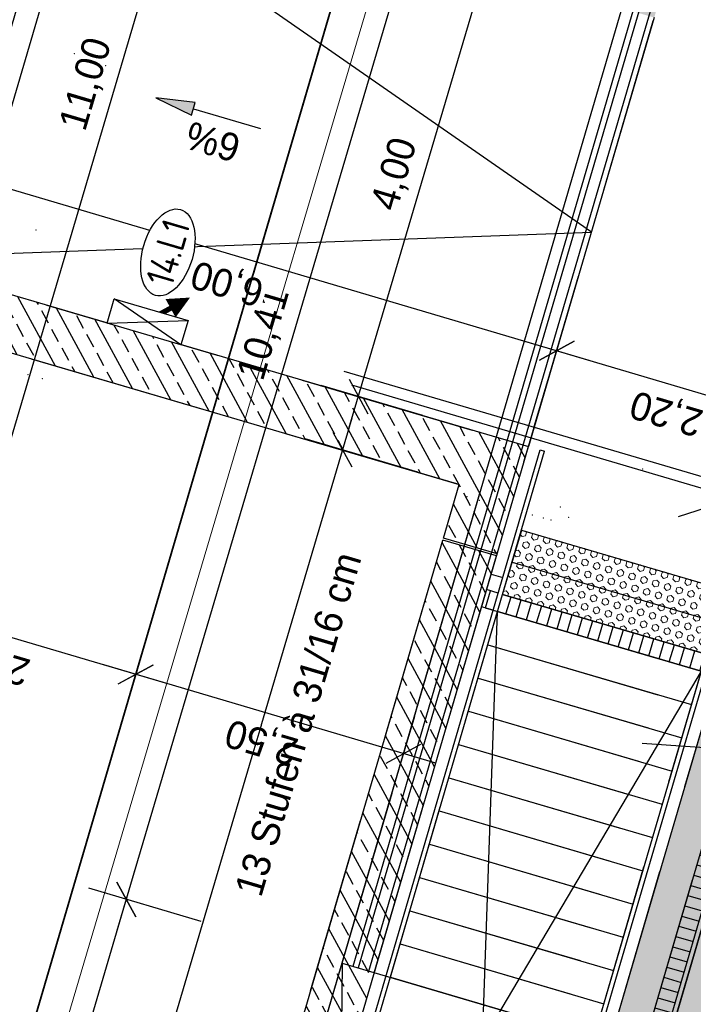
# Model space of a CAD drawing. Header units: millimetres. Extents: x -191 to 81095, y -508122 to 28741.
# Tile 89 of 251: x 5010 to 5016, y 10023 to 10032. Entities that reach past the tile are written whole.
import ezdxf
from ezdxf.enums import TextEntityAlignment as Align

# ---------------------------------------------------------------- set-up
doc = ezdxf.new("R2010")
doc.units = ezdxf.units.MM
for name, pattern in [('ACAD_ISO10W100', [18, 12, -3, 0, -3]), ('AUSGEZOGEN', [2, 1, 1]), ('DASHED', [19.05, 12.7, -6.35]), ('Marx-Verm$0$1', [0]), ('STRICHPUNKT', [1, 0.5, -0.25, 0, -0.25]), ('VE22-087 DB - VST Hervest-Dorsten ALK VA2736$0$1', [0]), ('VERDECKT2', [4.7625, 3.175, -1.5875])]:
    doc.linetypes.add(name, pattern=pattern)
doc.layers.get('0').update_dxf_attribs({"color": 251})
for name, color, linetype, lineweight in [('240620_Dorsten Achse$0$EB-62273R-A-ACHSE', 1, 'Continuous', 35), ('Marx-Verm$0$B-Bstg-txt', 251, 'Marx-Verm$0$1', 25), ('Marx-Verm$0$BBauwerk-txt', 251, 'Marx-Verm$0$1', 25), ('Marx-Verm$0$S_B-Bstg', 251, 'Marx-Verm$0$1', 18), ('Marx-Verm$0$S_BKanaele', 251, 'Marx-Verm$0$1', 18), ('TTK-P-BAhnsteig oben', 12, 'Continuous', 25), ('TTK-P-Text unten', 12, 'Continuous', 25), ('TTK-P-Treppe oben', 12, 'Continuous', 25), ('TTK-P-Treppe unten', 12, 'Continuous', 25), ('TTK-P-Treppeneinhausung', 12, 'Continuous', 25), ('VE22-087 DB - VST Hervest-Dorsten ALK VA2736$0$AX_Gleis', 7, 'VE22-087 DB - VST Hervest-Dorsten ALK VA2736$0$1', 18)]:
    doc.layers.add(name, color=color, linetype=linetype, lineweight=lineweight)
doc.layers.add('B.E.P. KTB', color=1, linetype='DASHED', true_color=0xff0000)
for name, color, linetype in [('TTK-P-Aufzug', 162, 'Continuous'), ('TTK-P-Bahnsteig', 12, 'Continuous'), ('TTK-P-Blindenleitsystem unten', 42, 'Continuous'), ('TTK-P-Entwässerungsrinne', 162, 'Continuous'), ('TTK-P-Geländer', 162, 'Continuous'), ('TTK-P-Gleis', 162, 'Continuous'), ('TTk-P-Kappe', 162, 'Continuous'), ('TTK-P-PU', 12, 'Continuous'), ('TTK-P-Treppenturm', 140, 'Continuous'), ('TTK-Schnittlinien 100', 3, 'Continuous'), ('XREF ALK Kataster', 251, 'Continuous'), ('XREF Nachvermessung', 7, 'Continuous'), ('XYYY_44500---_Beleuchtungsanlagen', 10, 'Continuous'), ('XYYY_44500-T-_Beleuchtungsanlagen_Texte Stromkreis', 10, 'Continuous')]:
    doc.layers.add(name, color=color, linetype=linetype)
doc.styles.add('AKG DIN 6776', font='AKG_DIN67.TTF')
doc.styles.add('AKGDIN6776', font='AKG_DIN67.TTF', dxfattribs={"height": 2.5})
doc.styles.add('iso', font='isocpeur.ttf')
doc.styles.add('TTK AKG DIN 6776', font='AKG_DIN67.TTF', dxfattribs={"height": 0.25})
doc.dimstyles.new('TTK', dxfattribs={"dimtxt": 2.5, "dimasz": 2.5, "dimexe": 3.5, "dimexo": 0.1, "dimgap": 1, "dimtad": 1, "dimzin": 0, "dimtxsty": 'AKG DIN 6776', "dimblk": 'OBLIQUE', "dimcen": -0.09, "dimdle": 3, "dimclrd": 256, "dimclre": 256, "dimclrt": 256, "dimadec": 3, "dimazin": 0, "dimtfac": 1, "dimtofl": 0, "dimtmove": 0, "dimatfit": 3, "dimldrblk": 'OBLIQUE', "dimfxl": 7, "dimfxlon": 1, "dimtolj": 1, "dimtzin": 0, "dimlwd": -1, "dimlwe": -1, "dimarcsym": 0})
pattern_1 = [(118.5187373, (18223.8368, 12392.8369), (-0.2231798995, -0.1212713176), []), (118.5187373, (18223.88775, 12393.00914), (-0.2231798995, -0.1212713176), [0.127, -0.0635])]

# ---------------------------------------------------------------- blocks, each defined once
blk = doc.blocks.new('VE22-087 DB - VST Hervest-Dorsten ALK VA2736')
at = {"layer": 'VE22-087 DB - VST Hervest-Dorsten ALK VA2736$0$AX_Gleis', "color": 7, "linetype": 'VE22-087 DB - VST Hervest-Dorsten ALK VA2736$0$1', "lineweight": 13, "ltscale": 0.5}
blk.add_polyline3d([(4970.5571, 9883.8572, 0), (4972.6955, 9892.4652, 0), (4976.1334, 9904.7243, 0), (4979.3035, 9916.0344, 0), (4982.5575, 9927.639, 0), (4985.4245, 9937.8641, 0), (4986.4787, 9941.6264, 0), (4990.0438, 9953.8079, 0), (4993.3658, 9965.1623, 0), (4996.7188, 9976.6206, 0), (4999.9407, 9988.0482, 0), (5003.1497, 9999.7216, 0), (5006.5706, 10010.9356, 0), (5009.9133, 10022.0094, 0), (5013.196, 10033.0825, 0), (5015.581, 10042.1426, 0), (5016.6866, 10046.0724, 0)], dxfattribs=at)
blk = doc.blocks.new('_OBLIQUE')
at = {"color": 0, "linetype": 'ByBlock'}
blk.add_line((-0.5, -0.5), (0.5, 0.5), dxfattribs=at)
blk = doc.blocks.new('*D1323')
at = {"layer": 'DEFPOINTS', "color": 0}
for p in [(5010.8203, 10024.357), (5012.7522, 10023.7854), (5009.9824, 10014.342)]:
    blk.add_point(p, dxfattribs=at)
at = {"layer": 'TTK-P-Treppe oben'}
for p, q in [((5007.9432, 10014.6324), (5010.9054, 10024.6446)), ((5011.4915, 10024.1584), (5010.4846, 10024.4563)), ((5008.6995, 10014.7215), (5007.6927, 10015.0194))]:
    blk.add_line(p, q, dxfattribs=at)
at = {"layer": 'TTK-P-Treppe oben', "xscale": 0.25, "yscale": 0.25, "zscale": 0.25}
for p, rotation in [((5010.8203, 10024.357), 73.5187373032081), ((5008.0283, 10014.9201), 253.5187373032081)]:
    blk.add_blockref('_OBLIQUE', p, dxfattribs=dict(at, rotation=rotation))
at = {"layer": 'TTK-P-Treppe oben', "insert": (5009.1905, 10019.7077), "char_height": 0.25, "attachment_point": 5, "rotation": 73.51874, "style": 'AKG DIN 6776'}
blk.add_mtext('\\A1;9,84', dxfattribs=at)
blk = doc.blocks.new('*D1322')
at = {"layer": 'DEFPOINTS', "color": 0}
for p in [(5013.7727, 10034.3362), (5015.6813, 10033.7716), (5012.7522, 10023.7854)]:
    blk.add_point(p, dxfattribs=at)
at = {"layer": 'TTK-P-Treppe oben'}
for p, q in [((5010.7351, 10024.0693), (5013.8578, 10034.6239)), ((5014.4439, 10034.1376), (5013.4371, 10034.4355)), ((5011.4915, 10024.1584), (5010.4846, 10024.4563))]:
    blk.add_line(p, q, dxfattribs=at)
at = {"layer": 'TTK-P-Treppe oben', "xscale": 0.25, "yscale": 0.25, "zscale": 0.25}
for p, rotation in [((5013.7727, 10034.3362), 73.51873730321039), ((5010.8203, 10024.357), 253.5187373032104)]:
    blk.add_blockref('_OBLIQUE', p, dxfattribs=dict(at, rotation=rotation))
at = {"layer": 'TTK-P-Treppe oben', "insert": (5012.0627, 10029.4157), "char_height": 0.25, "attachment_point": 5, "rotation": 73.51874, "style": 'AKG DIN 6776'}
blk.add_mtext('\\A1;10,41', dxfattribs=at)
blk = doc.blocks.new('*D1317')
at = {"layer": 'DEFPOINTS', "color": 0}
for p in [(5010.9058, 10026.3695), (5010.8382, 10026.1413), (5013.2369, 10025.4376)]:
    blk.add_point(p, dxfattribs=at)
at = {"layer": 'TTK-P-Treppe oben'}
for p, q in [((5010.8411, 10026.1509), (5011.005, 10026.7052)), ((5013.5904, 10025.5753), (5010.6181, 10026.4547)), ((5013.2397, 10025.4472), (5013.4021, 10025.996))]:
    blk.add_line(p, q, dxfattribs=at)
at = {"layer": 'TTK-P-Treppe oben', "xscale": 0.25, "yscale": 0.25, "zscale": 0.25}
for p, rotation in [((5010.9058, 10026.3695), 163.518737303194), ((5013.3028, 10025.6604), 343.518737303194)]:
    blk.add_blockref('_OBLIQUE', p, dxfattribs=dict(at, rotation=rotation))
at = {"layer": 'TTK-P-Treppe oben', "insert": (5012.0351, 10025.7811), "char_height": 0.25, "attachment_point": 5, "rotation": 163.51874, "style": 'AKG DIN 6776', "bg_fill": 3, "box_fill_scale": 1.1, "bg_fill_color": 256, "bg_fill_true_color": 13158600, "bg_fill_transparency": 0}
blk.add_mtext('\\A1;2,50', dxfattribs=at)
blk = doc.blocks.new('*D1316')
at = {"layer": 'DEFPOINTS', "color": 0}
for p in [(5008.6441, 10027.543), (5008.5069, 10027.0793), (5011.0428, 10026.8392)]:
    blk.add_point(p, dxfattribs=at)
at = {"layer": 'TTK-P-Treppe oben'}
for p, q in [((5008.6412, 10027.5334), (5008.4076, 10026.7437)), ((5011.1917, 10026.2849), (5008.2192, 10027.1644)), ((5011.04, 10026.8296), (5010.8047, 10026.0344))]:
    blk.add_line(p, q, dxfattribs=at)
at = {"layer": 'TTK-P-Treppe oben', "xscale": 0.25, "yscale": 0.25, "zscale": 0.25}
for p, rotation in [((5008.5069, 10027.0793), 163.5187373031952), ((5010.904, 10026.3701), 343.5187373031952)]:
    blk.add_blockref('_OBLIQUE', p, dxfattribs=dict(at, rotation=rotation))
at = {"layer": 'TTK-P-Treppe oben', "insert": (5009.6363, 10026.4908), "char_height": 0.25, "attachment_point": 5, "rotation": 163.51874, "style": 'AKG DIN 6776'}
blk.add_mtext('\\A1;2,50', dxfattribs=at)
blk = doc.blocks.new('*D1311')
at = {"layer": 'DEFPOINTS', "color": 0}
for p in [(5009.9281, 10037.5483), (5012.2661, 10036.8566), (5006.8393, 10026.986)]:
    blk.add_point(p, dxfattribs=at)
at = {"layer": 'TTK-P-Treppe oben'}
for p, q in [((5009.0589, 10026.0164), (5012.3512, 10037.1443)), ((5011.5948, 10037.0552), (5012.6017, 10036.7573)), ((5008.4728, 10026.5027), (5009.4796, 10026.2048))]:
    blk.add_line(p, q, dxfattribs=at)
at = {"layer": 'TTK-P-Treppe oben', "xscale": 0.25, "yscale": 0.25, "zscale": 0.25}
for p, rotation in [((5012.2661, 10036.8566), 73.518737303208), ((5009.144, 10026.3041), 253.518737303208)]:
    blk.add_blockref('_OBLIQUE', p, dxfattribs=dict(at, rotation=rotation))
at = {"layer": 'TTK-P-Treppe oben', "insert": (5010.4713, 10031.6495), "char_height": 0.25, "attachment_point": 5, "rotation": 73.51874, "style": 'AKG DIN 6776'}
blk.add_mtext('\\A1;11,00', dxfattribs=at)
blk = doc.blocks.new('*D1302')
at = {"layer": 'DEFPOINTS', "color": 0}
for p in [(5008.6643, 10030.0981), (5014.6744, 10029.2671), (5014.4206, 10028.4093)]:
    blk.add_point(p, dxfattribs=at)
at = {"layer": 'TTK-P-Treppe unten'}
for p, q in [((5008.7233, 10030.2977), (5009.0212, 10031.3046)), ((5008.6343, 10031.0541), (5014.962, 10029.182)), ((5014.4758, 10028.5958), (5014.7737, 10029.6027))]:
    blk.add_line(p, q, dxfattribs=at)
at = {"layer": 'TTK-P-Treppe unten', "xscale": 0.25, "yscale": 0.25, "zscale": 0.25}
for p, rotation in [((5008.9219, 10030.969), 163.5187373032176), ((5014.6744, 10029.2671), 343.5187373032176)]:
    blk.add_blockref('_OBLIQUE', p, dxfattribs=dict(at, rotation=rotation))
at = {"layer": 'TTK-P-Treppe unten', "insert": (5011.729, 10029.8844), "char_height": 0.25, "attachment_point": 5, "rotation": 163.51874, "style": 'AKG DIN 6776', "bg_fill": 3, "box_fill_scale": 1.1, "bg_fill_color": 256, "bg_fill_true_color": 13158600, "bg_fill_transparency": 0}
blk.add_mtext('\\A1;6,00', dxfattribs=at)
blk = doc.blocks.new('*D1301')
at = {"layer": 'DEFPOINTS', "color": 0}
for p in [(5016.7844, 10028.6428), (5014.4206, 10028.4093), (5016.532, 10027.7899)]:
    blk.add_point(p, dxfattribs=at)
at = {"layer": 'TTK-P-Treppe unten'}
for p, q in [((5014.4758, 10028.5958), (5014.7737, 10029.6027)), ((5014.3867, 10029.3522), (5017.072, 10028.5577)), ((5016.5858, 10027.9716), (5016.8837, 10028.9784))]:
    blk.add_line(p, q, dxfattribs=at)
at = {"layer": 'TTK-P-Treppe unten', "xscale": 0.25, "yscale": 0.25, "zscale": 0.25}
for p, rotation in [((5014.6744, 10029.2671), 163.5187373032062), ((5016.7844, 10028.6428), 343.5187373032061)]:
    blk.add_blockref('_OBLIQUE', p, dxfattribs=dict(at, rotation=rotation))
at = {"layer": 'TTK-P-Treppe unten', "insert": (5015.6602, 10028.7211), "char_height": 0.25, "attachment_point": 5, "rotation": 163.51874, "style": 'AKG DIN 6776', "bg_fill": 3, "box_fill_scale": 1.1, "bg_fill_color": 256, "bg_fill_true_color": 13158600, "bg_fill_transparency": 0}
blk.add_mtext('\\A1;2,20', dxfattribs=at)
blk = doc.blocks.new('*D1299')
at = {"layer": 'DEFPOINTS', "color": 0}
for p in [(5012.7576, 10028.3787), (5013.8006, 10028.0701), (5009.7905, 10014.3983)]:
    blk.add_point(p, dxfattribs=at)
at = {"layer": 'TTK-P-Treppe unten'}
for p, q in [((5008.6304, 10014.4287), (5012.8427, 10028.6663)), ((5013.4288, 10028.1801), (5012.422, 10028.478)), ((5009.3867, 10014.5177), (5008.3798, 10014.8156))]:
    blk.add_line(p, q, dxfattribs=at)
at = {"layer": 'TTK-P-Treppe unten', "xscale": 0.25, "yscale": 0.25, "zscale": 0.25}
for p, rotation in [((5012.7576, 10028.3787), 73.51873730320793), ((5008.7155, 10014.7163), 253.5187373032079)]:
    blk.add_blockref('_OBLIQUE', p, dxfattribs=dict(at, rotation=rotation))
at = {"layer": 'TTK-P-Treppe unten', "insert": (5010.5028, 10021.6166), "char_height": 0.25, "attachment_point": 5, "rotation": 73.51874, "style": 'AKG DIN 6776'}
blk.add_mtext('\\A1;14,25', dxfattribs=at)
blk = doc.blocks.new('*D1298')
at = {"layer": 'DEFPOINTS', "color": 0}
for p in [(5014.034, 10032.6929), (5014.6101, 10032.5224), (5013.4844, 10028.6839)]:
    blk.add_point(p, dxfattribs=at)
at = {"layer": 'TTK-P-Treppe unten'}
for p, q in [((5012.814, 10028.5694), (5014.1191, 10032.9806)), ((5014.6005, 10032.5253), (5013.6983, 10032.7922)), ((5013.4748, 10028.6868), (5012.5635, 10028.9564))]:
    blk.add_line(p, q, dxfattribs=at)
at = {"layer": 'TTK-P-Treppe unten', "xscale": 0.25, "yscale": 0.25, "zscale": 0.25}
for p, rotation in [((5014.034, 10032.6929), 73.51873730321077), ((5012.8991, 10028.8571), 253.5187373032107)]:
    blk.add_blockref('_OBLIQUE', p, dxfattribs=dict(at, rotation=rotation))
at = {"layer": 'TTK-P-Treppe unten', "insert": (5013.2328, 10030.8441), "char_height": 0.25, "attachment_point": 5, "rotation": 73.51874, "style": 'AKG DIN 6776', "bg_fill": 3, "box_fill_scale": 1.1, "bg_fill_color": 256, "bg_fill_true_color": 13158600, "bg_fill_transparency": 0}
blk.add_mtext('\\A1;4,00', dxfattribs=at)
blk = doc.blocks.new('*D1287')
at = {"layer": 'DEFPOINTS', "color": 0}
for p in [(5019.49, 10036.0928), (5012.863, 10013.5015), (5013.842, 10013.2118)]:
    blk.add_point(p, dxfattribs=at)
at = {"layer": 'TTK-P-Treppe unten'}
for p, q in [((5020.6063, 10036.0754), (5013.7569, 10012.9242)), ((5019.85, 10035.9863), (5020.8569, 10035.6884)), ((5013.1707, 10013.4104), (5014.1776, 10013.1125))]:
    blk.add_line(p, q, dxfattribs=at)
at = {"layer": 'TTK-P-Treppe unten', "xscale": 0.25, "yscale": 0.25, "zscale": 0.25}
for p, rotation in [((5020.5212, 10035.7877), 73.51873730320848), ((5013.842, 10013.2118), 253.5187373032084)]:
    blk.add_blockref('_OBLIQUE', p, dxfattribs=dict(at, rotation=rotation))
at = {"layer": 'TTK-P-Treppe unten', "insert": (5016.9476, 10024.569), "char_height": 0.25, "attachment_point": 5, "rotation": 73.51874, "style": 'AKG DIN 6776'}
blk.add_mtext('\\A1;23,54', dxfattribs=at)
blk = doc.blocks.new('Pfeil1')
h = blk.add_hatch(color=256)
h.dxf.hatch_style = 1
h.paths.add_polyline_path([(0, 0), (-0.7, 0.115), (-0.7, -0.118)])
blk.add_lwpolyline([(0, 0), (-0.7, 0.115), (-0.7, -0.118)], close=True)
blk.add_lwpolyline([(-0.7, -0.001), (-1.95, -0.001)])
blk = doc.blocks.new('Pfeil')
blk.add_blockref('Pfeil1', (1.95, 0.001))
blk = doc.blocks.new('Marx-Verm$0$99')
at = {"color": 0}
blk.add_point((0, 0), dxfattribs=at)
blk = doc.blocks.new('Marx-Verm')
at = {"layer": 'Marx-Verm$0$B-Bstg-txt', "ltscale": 0.2, "elevation": 36.84, "flags": 128}
blk.add_lwpolyline([(2567440.0197, 5726882.7524), (2567442.4763, 5726883.5767)], dxfattribs=at)
at = {"layer": 'Marx-Verm$0$BBauwerk-txt', "ltscale": 0.2, "elevation": 35.2, "flags": 128}
blk.add_lwpolyline([(2567439.7197, 5726880.7186), (2567442.9481, 5726880.5378)], dxfattribs=at)
at = {"layer": 'Marx-Verm$0$S_B-Bstg'}
for p, xscale, yscale, zscale, rotation in [((2567434.1777, 5726883.9469, 36.4711), 0.2, 0.2, 0.2, 0.7647497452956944), ((2567434.3068, 5726883.9125, 36.4711), 0.1999999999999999, 0.1999999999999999, 0.1999999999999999, 0.7647497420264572), ((2567439.6931, 5726883.1735, 36.8407), 0.1999999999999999, 0.1999999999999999, 0.1999999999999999, 0.7647496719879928), ((2567438.1235, 5726882.9041, 36.3406), 0.2, 0.2, 0.2, 0.7647496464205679), ((2567438.2347, 5726882.8747, 36.3406), 0.2, 0.2, 0.2, 0.7647496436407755), ((2567438.9597, 5726882.8228, 33.6396), 0.2, 0.2, 0.2, 0.7647496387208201), ((2567438.7105, 5726882.7492, 36.3406), 0.2000000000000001, 0.2000000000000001, 0.2000000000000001, 0.7647496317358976), ((2567438.8072, 5726882.7237, 36.3406), 0.2, 0.2, 0.2, 0.7647496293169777), ((2567438.8775, 5726882.7051, 36.5216), 0.2, 0.2, 0.2, 0.7647496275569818), ((2567438.8775, 5726882.7051, 36.7166), 0.2, 0.2, 0.2, 0.7647496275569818), ((2567439.0366, 5726882.7328, 34.6671), 0.2, 0.2, 0.2, 0.7647496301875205)]:
    blk.add_blockref('Marx-Verm$0$99', p, dxfattribs=dict(at, xscale=xscale, yscale=yscale, zscale=zscale, rotation=rotation))
at = {"layer": 'Marx-Verm$0$S_BKanaele'}
for p, xscale, yscale, zscale, rotation in [((2567434.5559, 5726886.8233, 37.0196), 0.2000000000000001, 0.2000000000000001, 0.2000000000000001, 0.7647500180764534), ((2567434.8376, 5726886.7194, 37.0196), 0.2000000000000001, 0.2000000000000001, 0.2000000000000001, 0.7647500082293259), ((2567434.2328, 5726885.2399, 37.0009), 0.2, 0.2, 0.2, 0.7647498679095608)]:
    blk.add_blockref('Marx-Verm$0$99', p, dxfattribs=dict(at, xscale=xscale, yscale=yscale, zscale=zscale, rotation=rotation))
blk = doc.blocks.new('Stromkreis AVT I.1')
blk.add_wipeout([(0.2, 2.247), (-0.2, 2.247), (-0.6, 2.225), (-0.998, 2.179), (-1.392, 2.109), (-1.781, 2.015), (-2.162, 1.893), (-2.533, 1.741), (-2.888, 1.557), (-3.221, 1.334), (-3.52, 1.069), (-3.768, 0.755), (-3.938, 0.394), (-4, 0), (-3.938, -0.394), (-3.768, -0.755), (-3.52, -1.069), (-3.221, -1.334), (-2.888, -1.557), (-2.533, -1.741), (-2.162, -1.893), (-1.781, -2.015), (-1.392, -2.109), (-0.998, -2.179), (-0.6, -2.225), (-0.2, -2.247), (0.2, -2.247), (0.6, -2.225), (0.998, -2.179), (1.392, -2.109), (1.781, -2.015), (2.162, -1.893), (2.533, -1.741), (2.888, -1.557), (3.221, -1.334), (3.52, -1.069), (3.768, -0.755), (3.938, -0.394), (4, 0), (3.938, 0.394), (3.768, 0.755), (3.52, 1.069), (3.221, 1.334), (2.888, 1.557), (2.533, 1.741), (2.162, 1.893), (1.781, 2.015), (1.392, 2.109), (0.998, 2.179), (0.6, 2.225)])
blk.add_ellipse((0, 0), major_axis=(-4, 0), ratio=0.5625)
at = {"style": 'iso', "width": 0.85}
blk.add_attdef('STROMKREIS', text='', height=2.5, rotation=360, dxfattribs=at).set_placement((0, 0), align=Align.MIDDLE)
blk = doc.blocks.new('Wandanbauleuchte')
at = {"color": 0}
blk.add_wipeout([(0, 0.345), (0.2266, 0.345), (0.2266, -0.345), (0, -0.345)], dxfattribs=at)
blk.add_lwpolyline([(0, 0.345), (0.2266, 0.345), (0.2266, -0.345), (0, -0.345)], close=True, dxfattribs=at)
for points in [[(0, 0.345), (0.2266, -0.345)], [(0, -0.345), (0.2266, 0.345)]]:
    blk.add_lwpolyline(points, dxfattribs=at)

msp = doc.modelspace()

# ---------------------------------------------------------------- hatches: boundary and pattern name
at = {"layer": 'TTK-P-Bahnsteig'}
h = msp.add_hatch(color=254, dxfattribs=at)
h.paths.add_polyline_path([(4974.5007, 9894.4813), (4979.9333, 9892.9568), (4981.2921, 9897.7882), (4982.3221, 9901.4508), (4983.6532, 9906.1786), (4984.7841, 9910.1589), (4985.0989, 9911.2575), (4985.5234, 9912.7388), (4985.8751, 9913.9661), (4986.1625, 9914.9689), (4986.7048, 9916.8617), (4986.9505, 9917.7189), (4987.1961, 9918.5761), (4987.5606, 9919.8482), (4987.9018, 9921.039), (4988.5119, 9923.1681), (4988.5702, 9923.3716), (4988.8942, 9924.4926), (4989.3057, 9925.9114), (4989.6986, 9927.2631), (4990.0331, 9928.4139), (4990.2504, 9929.1614), (4990.4895, 9929.984), (4990.7646, 9930.9306), (4991.0413, 9931.8823), (4991.4141, 9933.165), (4991.6582, 9934.0029), (4991.9736, 9935.083), (4992.2766, 9936.1206), (4992.7523, 9937.7493), (4993.0356, 9938.7188), (4993.3494, 9939.7926), (4993.5504, 9940.4801), (4993.7631, 9941.2076), (4993.9873, 9941.9753), (4994.2862, 9942.9969), (4994.5518, 9943.9058), (4994.7951, 9944.7388), (4994.9343, 9945.2142), (4995.2685, 9946.3576), (4995.5837, 9947.4358), (4995.9781, 9948.7849), (4996.2711, 9949.7872), (4996.5539, 9950.7548), (4996.9928, 9952.2564), (4997.3999, 9953.6491), (4997.5984, 9954.3281), (4997.9431, 9955.5073), (4998.3047, 9956.7442), (5000.2162, 9963.2887), (5000.5091, 9964.2917), (5001.068, 9966.2053), (5001.9494, 9969.2236), (5002.4821, 9971.0475), (5003.4495, 9974.3601), (5003.9273, 9975.9961), (5004.4544, 9977.8011), (5005.254, 9980.539), (5005.6208, 9981.7948), (5005.8852, 9982.7003), (5007.5298, 9988.3317), (5008.4592, 9991.5141), (5016.037, 10017.4688), (5020.4047, 10032.4172), (5020.4047, 10032.4172), (5020.4849, 10032.6915), (5020.4853, 10032.6914), (5018.6542, 10033.2285), (5018.6542, 10033.2285), (5018.6496, 10033.2298), (5018.6496, 10033.2298), (5015.6315, 10022.9408), (5015.6315, 10022.9408), (5015.6315, 10022.9409), (5012.863, 10013.5015), (5012.6703, 10013.558), (5009.9824, 10014.342), (5009.1855, 10014.5758), (5007.8972, 10010.1845), (5007.4917, 10008.8026), (5006.8994, 10006.7838), (5006.1708, 10004.3001), (5006.128, 10004.1542), (5005.7093, 10002.7271), (5004.1248, 9997.3263), (5003.7527, 9996.0579), (5003.4015, 9994.8609), (5002.772, 9992.7153), (5002.3408, 9991.2455), (4999.3702, 9981.1203), (4999.3165, 9980.9371), (4998.6335, 9978.6092), (4998.015, 9976.5009), (4997.3191, 9974.129), (4996.9288, 9972.7984), (4996.3087, 9970.6848), (4995.956, 9969.4827), (4995.6922, 9968.5836), (4995.42, 9967.6558), (4995.2258, 9966.9936), (4994.6642, 9965.0795), (4994.4063, 9964.2005), (4993.9764, 9962.7353), (4993.7114, 9961.8319), (4993.3387, 9960.5616), (4992.7293, 9958.4852), (4992.4028, 9957.3726), (4990.6491, 9951.3941), (4989.9915, 9949.1491), (4989.1733, 9946.355), (4988.3264, 9943.4605), (4987.6401, 9941.1142), (4986.9893, 9938.8874), (4986.2096, 9936.212), (4985.8981, 9935.1157), (4985.3389, 9933.2198), (4985.1908, 9932.7095), (4984.9778, 9931.9749), (4984.8226, 9931.44), (4984.745, 9931.1723), (4984.2603, 9929.5013), (4984.1569, 9929.1448), (4983.6831, 9927.5113), (4982.5988, 9923.732), (4982.2849, 9922.6241), (4982.1231, 9922.0531), (4981.5991, 9920.2035), (4980.598, 9916.6257), (4980.6002, 9916.6251), (4980.0502, 9914.707), (4979.7966, 9913.8272), (4977.3048, 9904.8566), (4976.7363, 9902.761), (4976.3755, 9901.4311)])
h.paths.add_polyline_path([(5015.6315, 10022.9408), (5018.6496, 10033.2298), (5018.6496, 10033.2298), (5015.6315, 10022.9409)])
at = {"layer": 'TTK-P-PU'}
h = msp.add_hatch(dxfattribs=at)
h.set_pattern_fill('ANSI33', color=251, scale=0.04)
h.set_pattern_definition(pattern_1)
h.paths.add_polyline_path([(5009.2671, 10034.0891), (5009.4082, 10034.5702), (5004.6158, 10035.9744), (5004.474, 10035.495)])
h.paths.add_polyline_path([(5016.7256, 10026.6702), (5016.2451, 10026.8112), (5012.3784, 10013.6351), (5012.8595, 10013.4895)])
h.paths.add_polyline_path([(5016.2507, 10026.8304), (5016.7312, 10026.6894), (5018.2792, 10031.9669), (5019.4896, 10036.0929), (5016.6139, 10036.937), (5015.4005, 10032.8141), (5009.4274, 10034.5646), (5009.2863, 10034.0835), (5015.5467, 10032.2475), (5016.8142, 10036.5656), (5018.9251, 10035.9459), (5017.6577, 10031.6281), (5017.6066, 10031.4506)])
at = {"layer": 'TTK-P-Treppe unten'}
h = msp.add_hatch(dxfattribs=at)
h.set_pattern_fill('ANSI33', color=251, scale=0.04)
h.set_pattern_definition(pattern_1)
h.paths.add_polyline_path([(5014.134, 10027.4304), (5013.6542, 10027.5711), (5009.7905, 10014.3983), (5010.2692, 10014.2555)])
h.paths.add_polyline_path([(5013.6598, 10027.5903), (5014.1396, 10027.4495), (5014.4211, 10028.4091), (5002.3409, 10031.9511), (5002.199, 10031.4717), (5013.8006, 10028.0701)])

# ---------------------------------------------------------------- linework, layer by layer
at = {"layer": 'TTK-P-Treppe oben', "color": 251, "linetype": 'VERDECKT2', "ltscale": 0.5}
msp.add_line((5012.7611, 10013.8685), (5019.2963, 10036.1497), dxfattribs=at)

# ---------------------------------------------------------------- next in the draw order: block references
at = {"layer": 'XREF ALK Kataster', "color": 251}
msp.add_blockref('VE22-087 DB - VST Hervest-Dorsten ALK VA2736', (0, 0), dxfattribs=at)

# ---------------------------------------------------------------- next in the draw order: hatches: boundary and pattern name
at = {"layer": 'TTK-P-Blindenleitsystem unten', "lineweight": 0}
h = msp.add_hatch(dxfattribs=at)
h.set_pattern_fill('HEX', color=251, scale=0.01)
h.set_pattern_definition([(73.51874, (5024.7848, 10040.62899), (-0.0527331, 0.0156015), [0.03175, -0.0635]), (193.51874, (5024.7848, 10040.62899), (0.01285526, -0.05346896), [0.03175, -0.0635]), (133.51874, (5024.79381, 10040.659436), (-0.03987785, -0.03786746), [0.03175, -0.0635])])
h.paths.add_polyline_path([(5014.1884, 10027.0865), (5016.0151, 10026.5506), (5016.1789, 10027.1279), (5014.3613, 10027.6611)])
at = {"layer": 'TTK-P-Entwässerungsrinne', "ltscale": 2, "transparency": 33554687}
h = msp.add_hatch(dxfattribs=at)
h.set_pattern_fill('ANSI31', color=251, scale=0.03, angle=45)
h.set_pattern_definition([(163.71992105, (18205.62845, 12404.07394), (-0.0267017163, -0.09143074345), [])])
h.paths.add_polyline_path([(5019.2963, 10036.1496), (5012.6703, 10013.558), (5012.8239, 10013.513), (5019.4501, 10036.1045)])
h = msp.add_hatch(dxfattribs=at)
h.set_pattern_fill('ANSI31', color=251, scale=0.03, angle=135)
h.set_pattern_definition([(253.5187373, (2669.83315, 23248.11444), (0.09133642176, -0.0270225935), [])])
h.paths.add_polyline_path([(5014.1894, 10027.0863), (5014.1443, 10026.9327), (5016.1112, 10026.3558), (5016.1566, 10026.5093)])
h.paths.add_polyline_path([(5014.104, 10026.9445), (5014.1491, 10027.0981), (5014.0456, 10027.1284), (5014.0003, 10026.975)])
at = {"layer": 'TTK-P-Treppenturm', "transparency": 33554483}
h = msp.add_hatch(dxfattribs=at)
h.set_pattern_fill('ANGLE', color=251)
h.set_pattern_definition([(73.51874, (18213.195, 12379.5874), (-6.6980043, 1.981657), [5.08, -1.905]), (163.51874, (18213.195, 12379.5874), (-1.981657, -6.6980043), [5.08, -1.905])])
h.paths.add_polyline_path([(5005.0167, 10029.3519), (5004.9095, 10028.9666), (5012.9873, 10026.7188), (5009.4989, 10014.8253), (5009.8828, 10014.7128), (5013.4853, 10026.9954)])

# ---------------------------------------------------------------- next in the draw order: linework, layer by layer
at = {"layer": 'TTK-P-Aufzug', "color": 251, "linetype": 'VERDECKT2', "ltscale": 0.5}
msp.add_line((5015.1514, 10023.0817), (5018.9249, 10035.946), dxfattribs=at)
at = {"layer": 'TTK-P-BAhnsteig oben', "color": 251}
for p, q in [((5012.7522, 10023.7854), (5015.6813, 10033.7716)), ((5012.9921, 10023.715), (5015.9212, 10033.7012))]:
    msp.add_line(p, q, dxfattribs=at)
at = {"layer": 'TTK-P-Blindenleitsystem unten', "color": 251}
for p, q in [((5014.1897, 10027.0861), (5014.36, 10027.6615)), ((5014.3582, 10027.662), (5016.1814, 10027.1273)), ((5014.2738, 10027.3741), (5016.097, 10026.8394)), ((5014.1894, 10027.0863), (5016.0126, 10026.5515))]:
    msp.add_line(p, q, dxfattribs=at)
at = {"layer": 'TTK-P-Entwässerungsrinne', "color": 251, "ltscale": 2, "transparency": 33554687}
msp.add_line((5012.8239, 10013.513), (5019.4952, 10036.2581), dxfattribs=at)
at = {"layer": 'TTK-P-Entwässerungsrinne', "color": 251, "linetype": 'Continuous', "ltscale": 0.5}
msp.add_line((5012.6703, 10013.558), (5019.2966, 10036.1496), dxfattribs=at)
at = {"layer": 'TTK-P-Entwässerungsrinne', "color": 251}
for p, q in [((5014.0454, 10027.1285), (5014.0004, 10026.9749)), ((5014.1491, 10027.0981), (5014.0454, 10027.1285)), ((5016.0126, 10026.5515), (5014.1894, 10027.0863)), ((5014.104, 10026.9445), (5014.0004, 10026.9749)), ((5015.9675, 10026.398), (5014.1443, 10026.9327))]:
    msp.add_line(p, q, dxfattribs=at)
at = {"layer": 'TTK-P-Geländer', "color": 251}
for p, q in [((5015.7772, 10033.7434), (5012.8482, 10023.7572)), ((5015.8252, 10033.7293), (5012.8962, 10023.7432))]:
    msp.add_line(p, q, dxfattribs=at)
at = {"layer": 'TTk-P-Kappe', "color": 251, "linetype": 'AUSGEZOGEN', "ltscale": 10, "flags": 128}
msp.add_lwpolyline([(5007.8771, 10025.6392), (5011.5367, 10038.113), (5011.7286, 10038.0568), (5008.069, 10025.5829), (5007.8771, 10025.6392), (5008.1586, 10026.5988)], dxfattribs=at)
at = {"layer": 'TTK-P-PU', "color": 251}
for p, q in [((5001.4683, 10032.2093), (5014.4215, 10028.409)), ((5001.3264, 10031.7298), (5013.8006, 10028.0701)), ((5012.3825, 10013.6424), (5017.6578, 10031.6281))]:
    msp.add_line(p, q, dxfattribs=at)
at = {"layer": 'TTK-P-Treppe oben', "color": 251, "linetype": 'VERDECKT2', "ltscale": 0.5}
for p, q in [((5012.7611, 10013.8685), (5019.2963, 10036.1497)), ((5012.8631, 10013.5014), (5019.4947, 10036.0914)), ((5014.4215, 10028.409), (5015.5467, 10032.2478)), ((5007.8246, 10030.3444), (5014.4215, 10028.409)), ((5007.6838, 10029.8647), (5013.9923, 10028.0138)), ((5013.0401, 10023.7009), (5014.4211, 10028.4091)), ((5009.7892, 10014.3986), (5013.8002, 10028.0702)), ((5012.7522, 10023.7854), (5013.9925, 10028.0138)), ((5015.0073, 10023.124), (5016.3882, 10027.8321)), ((5013.1846, 10023.6606), (5014.1443, 10026.9327)), ((5014.0336, 10026.9645), (5016.1114, 10026.355)), ((5014.0571, 10026.6353), (5015.8806, 10026.1004)), ((5013.9698, 10026.3378), (5015.7934, 10025.803)), ((5013.8826, 10026.0403), (5015.7061, 10025.5055)), ((5013.7953, 10025.7429), (5015.6188, 10025.208)), ((5013.7081, 10025.4454), (5015.5316, 10024.9106)), ((5013.6208, 10025.1479), (5015.4443, 10024.6131)), ((5013.5336, 10024.8505), (5015.357, 10024.3156)), ((5013.4463, 10024.553), (5015.2698, 10024.0182)), ((5013.3591, 10024.2555), (5015.1825, 10023.7207)), ((5013.2718, 10023.9581), (5015.0952, 10023.4233))]:
    msp.add_line(p, q, dxfattribs=at)
at = {"layer": 'TTK-P-Treppe oben', "color": 251}
for p, q in [((5009.9824, 10014.342), (5013.9925, 10028.0138)), ((5013.1846, 10023.6606), (5015.0079, 10023.1258))]:
    msp.add_line(p, q, dxfattribs=at)
at = {"layer": 'TTK-P-Treppe unten', "color": 251}
for p, q in [((5015.5467, 10032.2475), (5014.4206, 10028.4093)), ((5010.3764, 10014.2356), (5014.5247, 10028.3787)), ((5010.4167, 10014.2237), (5014.565, 10028.3669)), ((5014.1396, 10027.4495), (5014.4211, 10028.4091)), ((5014.5248, 10028.3789), (5014.5651, 10028.3671)), ((5013.6598, 10027.5903), (5013.8006, 10028.0701)), ((5012.2387, 10013.6849), (5016.3882, 10027.8321)), ((5012.279, 10013.673), (5016.4285, 10027.8203)), ((5012.3297, 10013.9951), (5016.3882, 10027.8321)), ((5012.4736, 10013.9528), (5016.5321, 10027.7899)), ((5009.7905, 10014.3983), (5013.6542, 10027.5711)), ((5014.134, 10027.4303), (5013.6542, 10027.5711)), ((5014.1396, 10027.4495), (5013.6598, 10027.5903)), ((5010.2703, 10014.2575), (5014.134, 10027.4303)), ((5014.0861, 10027.2672), (5014.1898, 10027.2368)), ((5014.1443, 10026.9327), (5015.9679, 10026.3979)), ((5014.0571, 10026.6353), (5015.8806, 10026.1004)), ((5013.9698, 10026.3378), (5015.7934, 10025.803)), ((5013.8826, 10026.0403), (5015.7061, 10025.5055)), ((5013.7953, 10025.7429), (5015.6188, 10025.208)), ((5013.7081, 10025.4454), (5015.5316, 10024.9106)), ((5013.6208, 10025.1479), (5015.4443, 10024.6131)), ((5013.5336, 10024.8505), (5015.357, 10024.3156)), ((5013.4463, 10024.553), (5015.2698, 10024.0182)), ((5013.3591, 10024.2555), (5015.1825, 10023.7207)), ((5013.2718, 10023.9581), (5015.0952, 10023.4233)), ((5013.1846, 10023.6606), (5015.0079, 10023.1258))]:
    msp.add_line(p, q, dxfattribs=at)
for points in [[(5008.6637, 10030.0981), (5014.9846, 10030.3282), (5009.7897, 10033.9366)], [(5015.9679, 10026.3979), (5014.009, 10023.0957), (5014.1443, 10026.9327)]]:
    msp.add_lwpolyline(points, dxfattribs=at)
at = {"layer": 'TTK-P-Treppeneinhausung', "color": 251}
for p, q in [((5009.9824, 10014.342), (5012.7522, 10023.7854)), ((5012.7522, 10023.7854), (5012.6703, 10013.558)), ((5012.7522, 10023.7854), (5015.439, 10022.9973))]:
    msp.add_line(p, q, dxfattribs=at)

# ---------------------------------------------------------------- next in the draw order: dimensions: what is measured, and where the dimension line sits
at = {"layer": 'TTK-P-Treppe oben', "color": 251}
dim = msp.add_linear_dim(base=(5013.7727, 10034.3362), p1=(5012.7522, 10023.7854), p2=(5015.6813, 10033.7716), angle=73.51874, dimstyle='TTK', override={"dimscale": 0, "dimdec": 2}, dxfattribs=at)
dim.commit()
dim.dimension.update_dxf_attribs({"geometry": '*D1322', "text_midpoint": (5012.0627, 10029.4157)})
dim = msp.add_linear_dim(base=(5010.8203, 10024.357), p1=(5009.9824, 10014.342), p2=(5012.7522, 10023.7854), angle=73.51874, dimstyle='TTK', override={"dimscale": 0, "dimdec": 2}, dxfattribs=at)
dim.commit()
dim.dimension.update_dxf_attribs({"geometry": '*D1323', "text_midpoint": (5009.4243, 10019.6385), "dimtype": 160})

# ---------------------------------------------------------------- next in the draw order: dimensions: what is measured, and where the dimension line sits
dim = msp.add_linear_dim(base=(5010.9058, 10026.3695), p1=(5013.2369, 10025.4376), p2=(5010.8382, 10026.1413), angle=163.51874, dimstyle='TTK', override={"dimscale": 0, "dimdec": 2, "dimtfill": 1}, dxfattribs=at)
dim.commit()
dim.dimension.update_dxf_attribs({"geometry": '*D1317', "text_midpoint": (5012.0351, 10025.7811)})

# ---------------------------------------------------------------- next in the draw order: linework, layer by layer
at = {"layer": 'TTK-P-PU', "color": 251}
msp.add_line((5012.863, 10013.5015), (5018.2789, 10031.967), dxfattribs=at)

# ---------------------------------------------------------------- next in the draw order: texts
at = {"layer": 'TTK-P-Treppe unten', "color": 251, "insert": (5011.7867, 10024.4376), "char_height": 0.25, "attachment_point": 1, "rotation": 73.51874, "style": 'TTK AKG DIN 6776'}
msp.add_mtext_dynamic_manual_height_columns('13 Stufen à 31/16 cm ', width=3.60074, gutter_width=12.5, heights=[0], dxfattribs=at)

# ---------------------------------------------------------------- next in the draw order: dimensions: what is measured, and where the dimension line sits
at = {"layer": 'TTK-P-Treppe oben', "color": 251}
for base, p1, p2, angle, picture, middle in [((5012.2661, 10036.8566), (5006.8393, 10026.986), (5009.9281, 10037.5483), 73.51874, '*D1311', (5010.4713, 10031.6495)), ((5008.5069, 10027.0793), (5011.0428, 10026.8392), (5008.6441, 10027.543), 163.51874, '*D1316', (5009.6363, 10026.4908))]:
    dim = msp.add_linear_dim(base=base, p1=p1, p2=p2, angle=angle, dimstyle='TTK', override={"dimscale": 0, "dimdec": 2}, dxfattribs=at)
    dim.commit()
    dim.dimension.update_dxf_attribs({"geometry": picture, "text_midpoint": middle})

# ---------------------------------------------------------------- next in the draw order: dimensions: what is measured, and where the dimension line sits
at = {"layer": 'TTK-P-Treppe unten', "color": 251}
dim = msp.add_linear_dim(base=(5014.6744, 10029.2671), p1=(5008.6643, 10030.0981), p2=(5014.4206, 10028.4093), angle=163.51874, dimstyle='TTK', override={"dimscale": 0, "dimtfill": 1}, dxfattribs=at)
dim.commit()
dim.dimension.update_dxf_attribs({"geometry": '*D1302', "text_midpoint": (5011.7981, 10030.118), "dimtype": 160})

# ---------------------------------------------------------------- next in the draw order: linework, layer by layer
at = {"layer": 'B.E.P. KTB', "color": 4, "linetype": 'Continuous'}
msp.add_lwpolyline([(5011.0473, 10029.5027, 0.0938, 0.0938, 1), (5010.9809, 10029.5688, 0.0938, 0.0938, 1)], format="xyseb", close=True, dxfattribs=at)

# ---------------------------------------------------------------- next in the draw order: block references
at = {"layer": 'TTK-P-Text unten', "color": 251, "xscale": 0.5, "yscale": 0.5, "zscale": 0.5, "rotation": 163.6492200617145}
msp.add_blockref('Pfeil', (5012.0215, 10031.2544), dxfattribs=at)

# ---------------------------------------------------------------- next in the draw order: texts
at = {"layer": 'TTK-P-Text unten', "color": 251, "insert": (5011.7912, 10030.9466), "char_height": 0.25, "width": 1.671078, "attachment_point": 1, "rotation": 163.51874, "style": 'AKGDIN6776'}
msp.add_mtext('6%', dxfattribs=at)

# ---------------------------------------------------------------- next in the draw order: dimensions: what is measured, and where the dimension line sits
at = {"layer": 'TTK-P-Treppe unten', "color": 251}
dim = msp.add_linear_dim(base=(5016.7844, 10028.6428), p1=(5014.4206, 10028.4093), p2=(5016.532, 10027.7899), angle=163.51874, dimstyle='TTK', override={"dimscale": 0, "dimtfill": 1}, dxfattribs=at)
dim.commit()
dim.dimension.update_dxf_attribs({"geometry": '*D1301', "text_midpoint": (5015.7294, 10028.9549), "dimtype": 160})
dim = msp.add_linear_dim(base=(5012.7576, 10028.3787), p1=(5009.7905, 10014.3983), p2=(5013.8006, 10028.0701), angle=73.51874, dimstyle='TTK', override={"dimscale": 0}, dxfattribs=at)
dim.commit()
dim.dimension.update_dxf_attribs({"geometry": '*D1299', "text_midpoint": (5010.5028, 10021.6166)})

# ---------------------------------------------------------------- next in the draw order: dimensions: what is measured, and where the dimension line sits
dim = msp.add_linear_dim(base=(5014.034, 10032.6929), p1=(5013.4844, 10028.6839), p2=(5014.6101, 10032.5224), angle=73.51874, dimstyle='TTK', override={"dimscale": 0, "dimtfill": 1}, dxfattribs=at)
dim.commit()
dim.dimension.update_dxf_attribs({"geometry": '*D1298', "text_midpoint": (5013.2328, 10030.8441)})

# ---------------------------------------------------------------- next in the draw order: linework, layer by layer
at = {"layer": '240620_Dorsten Achse$0$EB-62273R-A-ACHSE', "color": 251}
msp.add_line((4987.4181, 9946.317), (5036.9707, 10115.2183), dxfattribs=at)
at = {"layer": 'B.E.P. KTB', "color": 4, "ltscale": 0.3}
for points in [[(5016.8514, 10029.4592), (5016.4256, 10028.004), (5011.0314, 10029.5937)], [(5016.9474, 10029.4311), (5016.4934, 10027.8797), (5011.003, 10029.4978)]]:
    msp.add_lwpolyline(points, dxfattribs=at)
at = {"layer": 'TTK-P-Gleis', "color": 251, "linetype": 'STRICHPUNKT', "ltscale": 5, "transparency": 33554687, "flags": 128}
msp.add_lwpolyline([(4956.4242, 9828.3292), (4959.1437, 9839.6653, -0.000112), (4962.4331, 9853.3634, -0.000658), (4964.5275, 9862.0263, -0.000609), (4965.9506, 9867.8478, -0.000787), (4967.2732, 9873.1937, -0.00093), (4968.6927, 9878.8478, -0.001012), (4970.0948, 9884.3422, -0.004267), (4976.247, 9907.4308, -0.001012), (4977.7648, 9912.8943, -0.00093), (4979.3469, 9918.505, -0.000787), (4980.8598, 9923.8003, -0.000609), (4982.5222, 9929.558, -0.000658), (4985.0159, 9938.114, -0.000112), (4988.9789, 9951.6331), (5013.1324, 10033.9609), (5016.2741, 10044.6005)], format="xyb", dxfattribs=at)
at = {"layer": 'TTK-Schnittlinien 100', "color": 251, "linetype": 'ACAD_ISO10W100', "ltscale": 0.5}
msp.add_line((5014.9132, 10039.9917), (5012.4692, 10031.7042), dxfattribs=at)

# ---------------------------------------------------------------- next in the draw order: block references
at = {"layer": 'XREF Nachvermessung', "color": 251, "rotation": 359.2603692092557}
msp.add_blockref('Marx-Verm', (-2636136.5692, -5683235.6624), dxfattribs=at)

# ---------------------------------------------------------------- next in the draw order: dimensions: what is measured, and where the dimension line sits
at = {"layer": 'TTK-P-Treppe unten', "color": 251}
dim = msp.add_linear_dim(base=(5013.842, 10013.2118), p1=(5019.49, 10036.0928), p2=(5012.863, 10013.5015), angle=73.51874, dimstyle='TTK', override={"dimscale": 0}, dxfattribs=at)
dim.commit()
dim.dimension.update_dxf_attribs({"geometry": '*D1287', "text_midpoint": (5016.9476, 10024.569)})

# ---------------------------------------------------------------- next in the draw order: block references
at = {"layer": 'XYYY_44500-T-_Beleuchtungsanlagen_Texte Stromkreis', "xscale": 0.1000000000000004, "yscale": 0.1000000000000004, "zscale": 0.1, "rotation": 73.68688866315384}
msp.add_blockref('Stromkreis AVT I.1', (5011.1926, 10030.1458), dxfattribs=at).add_auto_attribs({'STROMKREIS': '14.L1'})

# ---------------------------------------------------------------- next in the draw order: linework, layer by layer
at = {"layer": 'B.E.P. KTB', "color": 4, "linetype": 'Continuous'}
msp.add_lwpolyline([(5011.2165, 10029.6465, 0.1875, 0, 0), (5011.3911, 10029.742, 0, 0, 0)], format="xyseb", dxfattribs=at)
at = {"layer": 'B.E.P. KTB', "color": 4, "linetype": 'Continuous', "const_width": 0.0469}
msp.add_lwpolyline([(5011.0141, 10029.5358), (5011.2165, 10029.6465)], dxfattribs=at)

# ---------------------------------------------------------------- next in the draw order: block references
at = {"layer": 'XYYY_44500---_Beleuchtungsanlagen', "rotation": 73.68688866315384}
msp.add_blockref('Wandanbauleuchte', (5010.9788, 10029.415), dxfattribs=at)

doc.saveas('drawing.dxf')
